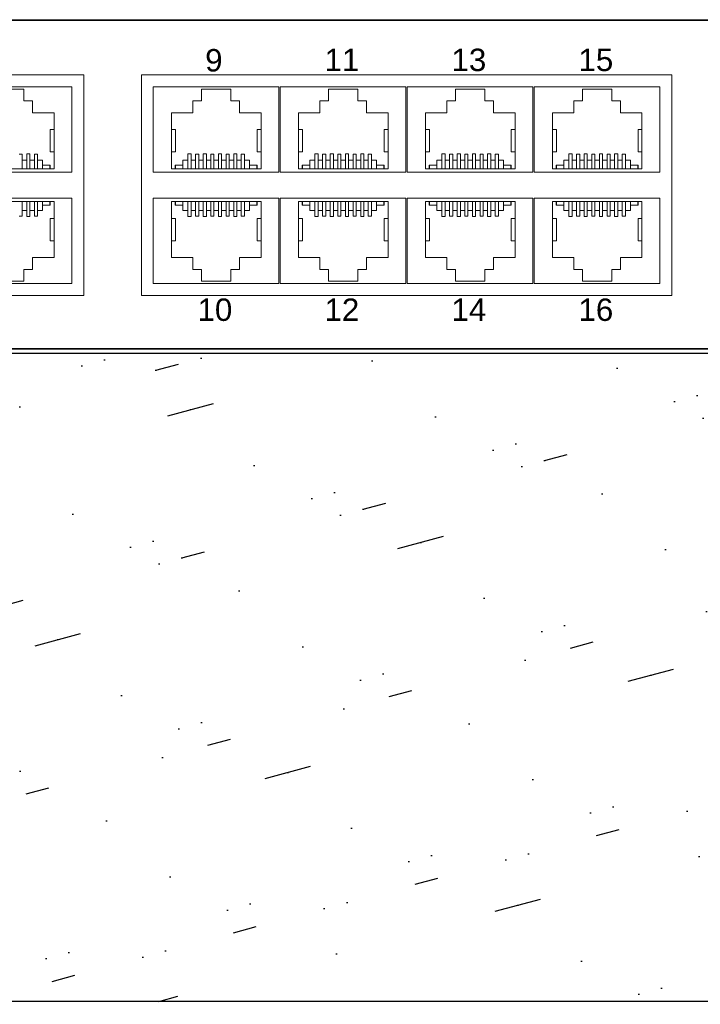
# Model space of a CAD drawing. Header units: millimetres. Extents: x 83969 to 163860, y -22594 to 4849.
# Tile 105 of 108: x 163521 to 163527, y -21366 to -21358. Entities that reach past the tile are written whole.
import ezdxf

# ---------------------------------------------------------------- set-up
doc = ezdxf.new("R2010")
doc.units = ezdxf.units.MM
doc.layers.get('0').update_dxf_attribs({"color": 251, "lineweight": 0})
doc.layers.add('! PT Opisy Legenda 2', color=7, linetype='Continuous')
doc.styles.add('Arial10', font='arial.ttf', dxfattribs={"height": 10})

# ---------------------------------------------------------------- blocks, each defined once
blk = doc.blocks.new('Switch 24xGE')
at = {"color": 144}
for points in [[(-306.449629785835, 0), (0, 0), (0, 27.95462635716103), (-306.449629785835, 27.95462635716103)], [(-185.0995380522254, 23.25212292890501), (-139.9998358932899, 23.25212292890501), (-139.9998358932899, 4.506366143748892), (-185.0995380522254, 4.506366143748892)], [(-135.0995380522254, 23.25212292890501), (-89.99983589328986, 23.25212292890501), (-89.99983589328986, 4.506366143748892), (-135.0995380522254, 4.506366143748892)]]:
    blk.add_lwpolyline(points, close=True, dxfattribs=at)
blk.add_lwpolyline([(-272.4494656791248, 27.87565783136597), (-33.99983589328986, 27.87565783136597), (-33.99983589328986, -0.0789685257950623), (-272.4494656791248, -0.0789685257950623)], close=True)
for points in [[(-140.9998358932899, 22.25212292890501), (-140.9998358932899, 14.98140543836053), (-151.6995380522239, 14.98140543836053), (-151.6995380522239, 22.25212292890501), (-140.9998358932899, 22.25212292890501)], [(-147.5857533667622, 22.05338038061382), (-145.083864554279, 22.05338038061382), (-145.083864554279, 21.05431818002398), (-144.3599677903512, 21.05431818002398), (-144.3599677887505, 20.02562278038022), (-142.5234671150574, 20.02562278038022), (-142.5234671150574, 15.25891076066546), (-150.1461508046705, 15.25891076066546)], [(-145.4966127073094, 16.51988177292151), (-145.2299139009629, 16.51985596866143), (-145.2299139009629, 15.25891076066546), (-145.2299139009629, 16.02090735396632), (-144.8489156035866, 16.02090735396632), (-144.8489156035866, 15.25891076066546), (-144.8489156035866, 16.54001355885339), (-144.5822167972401, 16.54001355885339), (-144.5822167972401, 15.25891076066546), (-144.5822167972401, 16.02090735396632), (-144.2012184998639, 16.02090735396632), (-144.2012184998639, 15.25891076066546), (-144.2012184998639, 16.51988177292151), (-143.9345196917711, 16.51985596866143), (-143.9345196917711, 15.25891076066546), (-143.9345196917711, 16.02090735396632), (-143.5090715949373, 16.02090735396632), (-143.5090715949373, 15.25891076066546), (-143.5090715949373, 15.57640934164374), (-142.8740744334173, 15.57635639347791), (-142.8740744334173, 15.25891076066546), (-142.8740744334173, 15.57635639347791), (-142.8423245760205, 15.57635639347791), (-142.8423245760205, 15.25891076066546)], [(-123.3998358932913, 22.25212292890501), (-123.3998358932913, 14.98140543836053), (-134.0995380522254, 14.98140543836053), (-134.0995380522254, 22.25212292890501), (-123.3998358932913, 22.25212292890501)], [(-132.5461508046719, 15.25891076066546), (-132.5461508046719, 20.02562278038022), (-130.7096501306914, 20.02562278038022), (-130.7096501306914, 21.05431818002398), (-129.9857533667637, 21.05431818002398), (-129.9857533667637, 22.05338038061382), (-127.4838645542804, 22.05338038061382), (-127.4838645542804, 21.05431818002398), (-126.7599677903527, 21.05431818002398), (-126.759967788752, 20.02562278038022), (-124.9234671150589, 20.02562278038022), (-124.9234671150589, 15.25891076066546), (-132.5461508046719, 15.25891076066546), (-132.227293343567, 15.25891076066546), (-132.227293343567, 15.57640934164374), (-132.1955434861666, 15.57640934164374), (-132.1955434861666, 15.25891076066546), (-132.1955434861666, 15.57640934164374), (-131.5605463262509, 15.57640934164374), (-131.5605463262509, 15.25891076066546), (-131.5605463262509, 16.02090735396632), (-131.1350982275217, 16.02090735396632), (-131.1350982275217, 15.25891076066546), (-131.1350982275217, 16.53998001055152), (-130.8683994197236, 16.53998001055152), (-130.8683994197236, 15.25891076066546), (-130.8683994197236, 16.02090735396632), (-130.4874011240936, 16.02090735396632), (-130.4874011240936, 15.25891076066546), (-130.4874011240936, 16.51988009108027), (-130.2207023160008, 16.51988009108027), (-130.2207023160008, 15.25891076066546), (-130.2207023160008, 16.02090735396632), (-129.8397040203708, 16.02090735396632), (-129.8397040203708, 15.25891076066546), (-129.8397040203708, 16.54001355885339), (-129.5730052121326, 16.54001355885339), (-129.5730052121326, 15.25891076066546), (-129.5730052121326, 16.02090735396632), (-129.1920069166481, 16.02090735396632), (-129.1920069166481, 15.25891076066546), (-129.1920069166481, 16.51985596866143), (-128.9253081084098, 16.51985596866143), (-128.9253081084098, 15.25891076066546), (-128.9253081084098, 16.02090735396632), (-128.5443098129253, 16.02090735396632), (-128.5443098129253, 15.25891076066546), (-128.5443098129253, 16.54001355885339), (-128.2776110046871, 16.54001355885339), (-128.2776110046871, 15.25891076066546), (-128.2776110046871, 16.02090735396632), (-127.8966127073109, 16.02090735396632), (-127.8966127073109, 15.25891076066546), (-127.8966127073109, 16.51988177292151), (-127.6299139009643, 16.51985596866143), (-127.6299139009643, 15.25891076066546), (-127.6299139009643, 16.02090735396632), (-127.2489156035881, 16.02090735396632), (-127.2489156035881, 15.25891076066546), (-127.2489156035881, 16.54001355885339), (-126.9822167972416, 16.54001355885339), (-126.9822167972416, 15.25891076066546), (-126.9822167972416, 16.02090735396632), (-126.6012184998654, 16.02090735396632), (-126.6012184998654, 15.25891076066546), (-126.6012184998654, 16.51988177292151), (-126.3345196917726, 16.51985596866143), (-126.3345196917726, 15.25891076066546), (-126.3345196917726, 16.02090735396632), (-125.9090715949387, 16.02090735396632), (-125.9090715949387, 15.25891076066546), (-125.9090715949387, 15.57640934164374), (-125.2740744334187, 15.57635639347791), (-125.2740744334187, 15.25891076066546), (-125.2740744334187, 15.57635639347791), (-125.2423245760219, 15.57635639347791), (-125.2423245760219, 15.25891076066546)], [(-112.599835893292, 22.25212292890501), (-112.599835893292, 14.98140543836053), (-123.2995380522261, 14.98140543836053), (-123.2995380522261, 22.25212292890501), (-112.599835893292, 22.25212292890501)], [(-121.7461508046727, 15.25891076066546), (-121.7461508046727, 20.02562278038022), (-119.9096501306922, 20.02562278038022), (-119.9096501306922, 21.05431818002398), (-119.1857533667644, 21.05431818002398), (-119.1857533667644, 22.05338038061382), (-116.6838645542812, 22.05338038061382), (-116.6838645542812, 21.05431818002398), (-115.9599677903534, 21.05431818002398), (-115.9599677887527, 20.02562278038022), (-114.1234671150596, 20.02562278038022), (-114.1234671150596, 15.25891076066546), (-121.7461508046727, 15.25891076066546), (-121.4272933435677, 15.25891076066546), (-121.4272933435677, 15.57640934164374), (-121.3955434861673, 15.57640934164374), (-121.3955434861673, 15.25891076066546), (-121.3955434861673, 15.57640934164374), (-120.7605463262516, 15.57640934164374), (-120.7605463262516, 15.25891076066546), (-120.7605463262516, 16.02090735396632), (-120.3350982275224, 16.02090735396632), (-120.3350982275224, 15.25891076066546), (-120.3350982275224, 16.53998001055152), (-120.0683994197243, 16.53998001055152), (-120.0683994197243, 15.25891076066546), (-120.0683994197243, 16.02090735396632), (-119.6874011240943, 16.02090735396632), (-119.6874011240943, 15.25891076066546), (-119.6874011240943, 16.51988009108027), (-119.4207023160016, 16.51988009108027), (-119.4207023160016, 15.25891076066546), (-119.4207023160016, 16.02090735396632), (-119.0397040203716, 16.02090735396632), (-119.0397040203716, 15.25891076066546), (-119.0397040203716, 16.54001355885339), (-118.7730052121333, 16.54001355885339), (-118.7730052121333, 15.25891076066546), (-118.7730052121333, 16.02090735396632), (-118.3920069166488, 16.02090735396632), (-118.3920069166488, 15.25891076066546), (-118.3920069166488, 16.51985596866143), (-118.1253081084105, 16.51985596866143), (-118.1253081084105, 15.25891076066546), (-118.1253081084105, 16.02090735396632), (-117.7443098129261, 16.02090735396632), (-117.7443098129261, 15.25891076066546), (-117.7443098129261, 16.54001355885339), (-117.4776110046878, 16.54001355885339), (-117.4776110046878, 15.25891076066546), (-117.4776110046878, 16.02090735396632), (-117.0966127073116, 16.02090735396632), (-117.0966127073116, 15.25891076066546), (-117.0966127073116, 16.51988177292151), (-116.829913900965, 16.51985596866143), (-116.829913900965, 15.25891076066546), (-116.829913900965, 16.02090735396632), (-116.4489156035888, 16.02090735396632), (-116.4489156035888, 15.25891076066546), (-116.4489156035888, 16.54001355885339), (-116.1822167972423, 16.54001355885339), (-116.1822167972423, 15.25891076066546), (-116.1822167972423, 16.02090735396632), (-115.8012184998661, 16.02090735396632), (-115.8012184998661, 15.25891076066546), (-115.8012184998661, 16.51988177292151), (-115.5345196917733, 16.51985596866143), (-115.5345196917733, 15.25891076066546), (-115.5345196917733, 16.02090735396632), (-115.1090715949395, 16.02090735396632), (-115.1090715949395, 15.25891076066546), (-115.1090715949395, 15.57640934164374), (-114.4740744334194, 15.57635639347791), (-114.4740744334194, 15.25891076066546), (-114.4740744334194, 15.57635639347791), (-114.4423245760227, 15.57635639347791), (-114.4423245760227, 15.25891076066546)], [(-101.7998358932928, 22.25212292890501), (-101.7998358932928, 14.98140543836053), (-112.4995380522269, 14.98140543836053), (-112.4995380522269, 22.25212292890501), (-101.7998358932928, 22.25212292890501)], [(-110.9461508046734, 15.25891076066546), (-110.9461508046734, 20.02562278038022), (-109.1096501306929, 20.02562278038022), (-109.1096501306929, 21.05431818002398), (-108.3857533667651, 21.05431818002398), (-108.3857533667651, 22.05338038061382), (-105.8838645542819, 22.05338038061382), (-105.8838645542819, 21.05431818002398), (-105.1599677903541, 21.05431818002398), (-105.1599677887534, 20.02562278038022), (-103.3234671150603, 20.02562278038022), (-103.3234671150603, 15.25891076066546), (-110.9461508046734, 15.25891076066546), (-110.6272933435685, 15.25891076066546), (-110.6272933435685, 15.57640934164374), (-110.595543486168, 15.57640934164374), (-110.595543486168, 15.25891076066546), (-110.595543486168, 15.57640934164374), (-109.9605463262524, 15.57640934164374), (-109.9605463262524, 15.25891076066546), (-109.9605463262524, 16.02090735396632), (-109.5350982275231, 16.02090735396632), (-109.5350982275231, 15.25891076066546), (-109.5350982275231, 16.53998001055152), (-109.268399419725, 16.53998001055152), (-109.268399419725, 15.25891076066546), (-109.268399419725, 16.02090735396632), (-108.887401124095, 16.02090735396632), (-108.887401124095, 15.25891076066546), (-108.887401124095, 16.51988009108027), (-108.6207023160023, 16.51988009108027), (-108.6207023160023, 15.25891076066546), (-108.6207023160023, 16.02090735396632), (-108.2397040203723, 16.02090735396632), (-108.2397040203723, 15.25891076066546), (-108.2397040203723, 16.54001355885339), (-107.973005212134, 16.54001355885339), (-107.973005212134, 15.25891076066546), (-107.973005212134, 16.02090735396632), (-107.5920069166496, 16.02090735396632), (-107.5920069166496, 15.25891076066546), (-107.5920069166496, 16.51985596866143), (-107.3253081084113, 16.51985596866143), (-107.3253081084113, 15.25891076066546), (-107.3253081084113, 16.02090735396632), (-106.9443098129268, 16.02090735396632), (-106.9443098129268, 15.25891076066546), (-106.9443098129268, 16.54001355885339), (-106.6776110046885, 16.54001355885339), (-106.6776110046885, 15.25891076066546), (-106.6776110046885, 16.02090735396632), (-106.2966127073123, 16.02090735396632), (-106.2966127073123, 15.25891076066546), (-106.2966127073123, 16.51988177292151), (-106.0299139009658, 16.51985596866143), (-106.0299139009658, 15.25891076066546), (-106.0299139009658, 16.02090735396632), (-105.6489156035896, 16.02090735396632), (-105.6489156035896, 15.25891076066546), (-105.6489156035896, 16.54001355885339), (-105.382216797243, 16.54001355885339), (-105.382216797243, 15.25891076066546), (-105.382216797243, 16.02090735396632), (-105.0012184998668, 16.02090735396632), (-105.0012184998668, 15.25891076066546), (-105.0012184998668, 16.51988177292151), (-104.734519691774, 16.51985596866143), (-104.734519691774, 15.25891076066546), (-104.734519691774, 16.02090735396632), (-104.3090715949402, 16.02090735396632), (-104.3090715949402, 15.25891076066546), (-104.3090715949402, 15.57640934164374), (-103.6740744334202, 15.57635639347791), (-103.6740744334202, 15.25891076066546), (-103.6740744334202, 15.57635639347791), (-103.6423245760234, 15.57635639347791), (-103.6423245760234, 15.25891076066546)], [(-90.99983589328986, 22.25212292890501), (-90.99983589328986, 14.98140543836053), (-101.6995380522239, 14.98140543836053), (-101.6995380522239, 22.25212292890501), (-90.99983589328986, 22.25212292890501)], [(-100.1461508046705, 15.25891076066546), (-100.1461508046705, 20.02562278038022), (-98.30965013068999, 20.02562278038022), (-98.30965013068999, 21.05431818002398), (-97.58575336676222, 21.05431818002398), (-97.58575336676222, 22.05338038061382), (-95.08386455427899, 22.05338038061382), (-95.08386455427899, 21.05431818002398), (-94.35996779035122, 21.05431818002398), (-94.35996778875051, 20.02562278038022), (-92.52346711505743, 20.02562278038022), (-92.52346711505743, 15.25891076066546), (-100.1461508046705, 15.25891076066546), (-99.82729334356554, 15.25891076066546), (-99.82729334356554, 15.57640934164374), (-99.79554348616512, 15.57640934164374), (-99.79554348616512, 15.25891076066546), (-99.79554348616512, 15.57640934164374), (-99.16054632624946, 15.57640934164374), (-99.16054632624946, 15.25891076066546), (-99.16054632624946, 16.02090735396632), (-98.73509822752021, 16.02090735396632), (-98.73509822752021, 15.25891076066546), (-98.73509822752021, 16.53998001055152), (-98.46839941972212, 16.53998001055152), (-98.46839941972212, 15.25891076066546), (-98.46839941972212, 16.02090735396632), (-98.08740112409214, 16.02090735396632), (-98.08740112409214, 15.25891076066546), (-98.08740112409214, 16.51988009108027), (-97.82070231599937, 16.51988009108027), (-97.82070231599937, 15.25891076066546), (-97.82070231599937, 16.02090735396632), (-97.43970402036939, 16.02090735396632), (-97.43970402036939, 15.25891076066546), (-97.43970402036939, 16.54001355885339), (-97.1730052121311, 16.54001355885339), (-97.1730052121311, 15.25891076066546), (-97.1730052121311, 16.02090735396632), (-96.79200691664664, 16.02090735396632), (-96.79200691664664, 15.25891076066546), (-96.79200691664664, 16.51985596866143), (-96.52530810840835, 16.51985596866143), (-96.52530810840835, 15.25891076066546), (-96.52530810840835, 16.02090735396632), (-96.1443098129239, 16.02090735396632), (-96.1443098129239, 15.25891076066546), (-96.1443098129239, 16.54001355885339), (-95.8776110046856, 16.54001355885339), (-95.8776110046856, 15.25891076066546), (-95.8776110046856, 16.02090735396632), (-95.4966127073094, 16.02090735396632), (-95.4966127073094, 15.25891076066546), (-95.4966127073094, 16.51988177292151), (-95.22991390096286, 16.51985596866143), (-95.22991390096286, 15.25891076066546), (-95.22991390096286, 16.02090735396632), (-94.84891560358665, 16.02090735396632), (-94.84891560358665, 15.25891076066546), (-94.84891560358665, 16.54001355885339), (-94.58221679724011, 16.54001355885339), (-94.58221679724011, 15.25891076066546), (-94.58221679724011, 16.02090735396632), (-94.2012184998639, 16.02090735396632), (-94.2012184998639, 15.25891076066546), (-94.2012184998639, 16.51988177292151), (-93.93451969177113, 16.51985596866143), (-93.93451969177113, 15.25891076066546), (-93.93451969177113, 16.02090735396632), (-93.50907159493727, 16.02090735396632), (-93.50907159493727, 15.25891076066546), (-93.50907159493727, 15.57640934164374), (-92.87407443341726, 15.57635639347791), (-92.87407443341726, 15.25891076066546), (-92.87407443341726, 15.57635639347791), (-92.84232457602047, 15.57635639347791), (-92.84232457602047, 15.25891076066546)], [(-142.5234671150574, 18.61592908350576), (-142.8467614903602, 18.61592908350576), (-142.8467614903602, 16.71305425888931), (-142.5234671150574, 16.71305425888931)], [(-132.5461508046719, 18.61592908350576), (-132.1911065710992, 18.61592908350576), (-132.1911065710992, 16.71305425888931), (-132.5461508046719, 16.71305425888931)], [(-124.9234671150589, 18.61592908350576), (-125.2467614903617, 18.61592908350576), (-125.2467614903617, 16.71305425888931), (-124.9234671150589, 16.71305425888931)], [(-121.7461508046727, 18.61592908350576), (-121.3911065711, 18.61592908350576), (-121.3911065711, 16.71305425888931), (-121.7461508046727, 16.71305425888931)], [(-114.1234671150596, 18.61592908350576), (-114.4467614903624, 18.61592908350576), (-114.4467614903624, 16.71305425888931), (-114.1234671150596, 16.71305425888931)], [(-110.9461508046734, 18.61592908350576), (-110.5911065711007, 18.61592908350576), (-110.5911065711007, 16.71305425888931), (-110.9461508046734, 16.71305425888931)], [(-103.3234671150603, 18.61592908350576), (-103.6467614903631, 18.61592908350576), (-103.6467614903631, 16.71305425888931), (-103.3234671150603, 16.71305425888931)], [(-100.1461508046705, 18.61592908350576), (-99.79110657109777, 18.61592908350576), (-99.79110657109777, 16.71305425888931), (-100.1461508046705, 16.71305425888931)], [(-92.52346711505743, 18.61592908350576), (-92.84676149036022, 18.61592908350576), (-92.84676149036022, 16.71305425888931), (-92.52346711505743, 16.71305425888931)], [(-140.9998358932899, 5.506366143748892), (-140.9998358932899, 12.77708363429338), (-151.6995380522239, 12.77708363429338), (-151.6995380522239, 5.506366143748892), (-140.9998358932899, 5.506366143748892)], [(-123.3998358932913, 5.506366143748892), (-123.3998358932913, 12.77708363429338), (-134.0995380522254, 12.77708363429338), (-134.0995380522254, 5.506366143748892), (-123.3998358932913, 5.506366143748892)], [(-112.599835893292, 5.506366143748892), (-112.599835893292, 12.77708363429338), (-123.2995380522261, 12.77708363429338), (-123.2995380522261, 5.506366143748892), (-112.599835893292, 5.506366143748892)], [(-101.7998358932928, 5.506366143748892), (-101.7998358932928, 12.77708363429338), (-112.4995380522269, 12.77708363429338), (-112.4995380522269, 5.506366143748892), (-101.7998358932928, 5.506366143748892)], [(-90.99983589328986, 5.506366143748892), (-90.99983589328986, 12.77708363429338), (-101.6995380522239, 12.77708363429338), (-101.6995380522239, 5.506366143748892), (-90.99983589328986, 5.506366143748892)], [(-147.5857533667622, 5.705108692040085), (-145.083864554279, 5.705108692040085), (-145.083864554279, 6.704170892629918), (-144.3599677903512, 6.704170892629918), (-144.3599677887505, 7.732866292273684), (-142.5234671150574, 7.732866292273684), (-142.5234671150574, 12.49957831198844), (-150.1461508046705, 12.49957831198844)], [(-145.4966127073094, 11.23860729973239), (-145.2299139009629, 11.23863310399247), (-145.2299139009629, 12.49957831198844), (-145.2299139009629, 11.73758171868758), (-144.8489156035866, 11.73758171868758), (-144.8489156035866, 12.49957831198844), (-144.8489156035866, 11.21847551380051), (-144.5822167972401, 11.21847551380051), (-144.5822167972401, 12.49957831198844), (-144.5822167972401, 11.73758171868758), (-144.2012184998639, 11.73758171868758), (-144.2012184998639, 12.49957831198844), (-144.2012184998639, 11.23860729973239), (-143.9345196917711, 11.23863310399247), (-143.9345196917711, 12.49957831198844), (-143.9345196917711, 11.73758171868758), (-143.5090715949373, 11.73758171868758), (-143.5090715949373, 12.49957831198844), (-143.5090715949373, 12.18207973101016), (-142.8740744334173, 12.18213267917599), (-142.8740744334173, 12.49957831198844), (-142.8740744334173, 12.18213267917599), (-142.8423245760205, 12.18213267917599), (-142.8423245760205, 12.49957831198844)], [(-132.5461508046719, 12.49957831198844), (-132.5461508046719, 7.732866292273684), (-130.7096501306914, 7.732866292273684), (-130.7096501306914, 6.704170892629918), (-129.9857533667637, 6.704170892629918), (-129.9857533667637, 5.705108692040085), (-127.4838645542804, 5.705108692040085), (-127.4838645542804, 6.704170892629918), (-126.7599677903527, 6.704170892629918), (-126.759967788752, 7.732866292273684), (-124.9234671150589, 7.732866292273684), (-124.9234671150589, 12.49957831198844), (-132.5461508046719, 12.49957831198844), (-132.227293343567, 12.49957831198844), (-132.227293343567, 12.18207973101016), (-132.1955434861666, 12.18207973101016), (-132.1955434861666, 12.49957831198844), (-132.1955434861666, 12.18207973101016), (-131.5605463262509, 12.18207973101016), (-131.5605463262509, 12.49957831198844), (-131.5605463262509, 11.73758171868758), (-131.1350982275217, 11.73758171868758), (-131.1350982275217, 12.49957831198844), (-131.1350982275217, 11.21850906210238), (-130.8683994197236, 11.21850906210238), (-130.8683994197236, 12.49957831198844), (-130.8683994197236, 11.73758171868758), (-130.4874011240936, 11.73758171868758), (-130.4874011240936, 12.49957831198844), (-130.4874011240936, 11.23860898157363), (-130.2207023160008, 11.23860898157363), (-130.2207023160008, 12.49957831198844), (-130.2207023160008, 11.73758171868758), (-129.8397040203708, 11.73758171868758), (-129.8397040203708, 12.49957831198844), (-129.8397040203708, 11.21847551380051), (-129.5730052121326, 11.21847551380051), (-129.5730052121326, 12.49957831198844), (-129.5730052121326, 11.73758171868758), (-129.1920069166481, 11.73758171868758), (-129.1920069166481, 12.49957831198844), (-129.1920069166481, 11.23863310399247), (-128.9253081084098, 11.23863310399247), (-128.9253081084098, 12.49957831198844), (-128.9253081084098, 11.73758171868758), (-128.5443098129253, 11.73758171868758), (-128.5443098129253, 12.49957831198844), (-128.5443098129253, 11.21847551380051), (-128.2776110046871, 11.21847551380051), (-128.2776110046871, 12.49957831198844), (-128.2776110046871, 11.73758171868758), (-127.8966127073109, 11.73758171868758), (-127.8966127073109, 12.49957831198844), (-127.8966127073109, 11.23860729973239), (-127.6299139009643, 11.23863310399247), (-127.6299139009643, 12.49957831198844), (-127.6299139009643, 11.73758171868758), (-127.2489156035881, 11.73758171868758), (-127.2489156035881, 12.49957831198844), (-127.2489156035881, 11.21847551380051), (-126.9822167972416, 11.21847551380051), (-126.9822167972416, 12.49957831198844), (-126.9822167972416, 11.73758171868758), (-126.6012184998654, 11.73758171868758), (-126.6012184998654, 12.49957831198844), (-126.6012184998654, 11.23860729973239), (-126.3345196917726, 11.23863310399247), (-126.3345196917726, 12.49957831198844), (-126.3345196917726, 11.73758171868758), (-125.9090715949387, 11.73758171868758), (-125.9090715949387, 12.49957831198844), (-125.9090715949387, 12.18207973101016), (-125.2740744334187, 12.18213267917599), (-125.2740744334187, 12.49957831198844), (-125.2740744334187, 12.18213267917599), (-125.2423245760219, 12.18213267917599), (-125.2423245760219, 12.49957831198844)], [(-121.7461508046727, 12.49957831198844), (-121.7461508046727, 7.732866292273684), (-119.9096501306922, 7.732866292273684), (-119.9096501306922, 6.704170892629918), (-119.1857533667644, 6.704170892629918), (-119.1857533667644, 5.705108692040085), (-116.6838645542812, 5.705108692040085), (-116.6838645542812, 6.704170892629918), (-115.9599677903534, 6.704170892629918), (-115.9599677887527, 7.732866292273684), (-114.1234671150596, 7.732866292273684), (-114.1234671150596, 12.49957831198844), (-121.7461508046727, 12.49957831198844), (-121.4272933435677, 12.49957831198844), (-121.4272933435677, 12.18207973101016), (-121.3955434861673, 12.18207973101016), (-121.3955434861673, 12.49957831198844), (-121.3955434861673, 12.18207973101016), (-120.7605463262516, 12.18207973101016), (-120.7605463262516, 12.49957831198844), (-120.7605463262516, 11.73758171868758), (-120.3350982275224, 11.73758171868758), (-120.3350982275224, 12.49957831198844), (-120.3350982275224, 11.21850906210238), (-120.0683994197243, 11.21850906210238), (-120.0683994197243, 12.49957831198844), (-120.0683994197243, 11.73758171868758), (-119.6874011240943, 11.73758171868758), (-119.6874011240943, 12.49957831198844), (-119.6874011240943, 11.23860898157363), (-119.4207023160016, 11.23860898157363), (-119.4207023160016, 12.49957831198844), (-119.4207023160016, 11.73758171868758), (-119.0397040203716, 11.73758171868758), (-119.0397040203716, 12.49957831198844), (-119.0397040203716, 11.21847551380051), (-118.7730052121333, 11.21847551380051), (-118.7730052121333, 12.49957831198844), (-118.7730052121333, 11.73758171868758), (-118.3920069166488, 11.73758171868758), (-118.3920069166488, 12.49957831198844), (-118.3920069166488, 11.23863310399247), (-118.1253081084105, 11.23863310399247), (-118.1253081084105, 12.49957831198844), (-118.1253081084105, 11.73758171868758), (-117.7443098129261, 11.73758171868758), (-117.7443098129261, 12.49957831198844), (-117.7443098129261, 11.21847551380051), (-117.4776110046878, 11.21847551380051), (-117.4776110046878, 12.49957831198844), (-117.4776110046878, 11.73758171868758), (-117.0966127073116, 11.73758171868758), (-117.0966127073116, 12.49957831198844), (-117.0966127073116, 11.23860729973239), (-116.829913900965, 11.23863310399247), (-116.829913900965, 12.49957831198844), (-116.829913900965, 11.73758171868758), (-116.4489156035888, 11.73758171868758), (-116.4489156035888, 12.49957831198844), (-116.4489156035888, 11.21847551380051), (-116.1822167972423, 11.21847551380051), (-116.1822167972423, 12.49957831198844), (-116.1822167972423, 11.73758171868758), (-115.8012184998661, 11.73758171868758), (-115.8012184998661, 12.49957831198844), (-115.8012184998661, 11.23860729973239), (-115.5345196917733, 11.23863310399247), (-115.5345196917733, 12.49957831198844), (-115.5345196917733, 11.73758171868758), (-115.1090715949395, 11.73758171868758), (-115.1090715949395, 12.49957831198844), (-115.1090715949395, 12.18207973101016), (-114.4740744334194, 12.18213267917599), (-114.4740744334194, 12.49957831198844), (-114.4740744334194, 12.18213267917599), (-114.4423245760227, 12.18213267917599), (-114.4423245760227, 12.49957831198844)], [(-110.9461508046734, 12.49957831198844), (-110.9461508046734, 7.732866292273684), (-109.1096501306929, 7.732866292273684), (-109.1096501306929, 6.704170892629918), (-108.3857533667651, 6.704170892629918), (-108.3857533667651, 5.705108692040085), (-105.8838645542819, 5.705108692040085), (-105.8838645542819, 6.704170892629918), (-105.1599677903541, 6.704170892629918), (-105.1599677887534, 7.732866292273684), (-103.3234671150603, 7.732866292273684), (-103.3234671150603, 12.49957831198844), (-110.9461508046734, 12.49957831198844), (-110.6272933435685, 12.49957831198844), (-110.6272933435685, 12.18207973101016), (-110.595543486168, 12.18207973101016), (-110.595543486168, 12.49957831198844), (-110.595543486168, 12.18207973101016), (-109.9605463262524, 12.18207973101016), (-109.9605463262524, 12.49957831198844), (-109.9605463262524, 11.73758171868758), (-109.5350982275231, 11.73758171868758), (-109.5350982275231, 12.49957831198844), (-109.5350982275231, 11.21850906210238), (-109.268399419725, 11.21850906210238), (-109.268399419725, 12.49957831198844), (-109.268399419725, 11.73758171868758), (-108.887401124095, 11.73758171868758), (-108.887401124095, 12.49957831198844), (-108.887401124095, 11.23860898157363), (-108.6207023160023, 11.23860898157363), (-108.6207023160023, 12.49957831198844), (-108.6207023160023, 11.73758171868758), (-108.2397040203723, 11.73758171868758), (-108.2397040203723, 12.49957831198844), (-108.2397040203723, 11.21847551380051), (-107.973005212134, 11.21847551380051), (-107.973005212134, 12.49957831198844), (-107.973005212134, 11.73758171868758), (-107.5920069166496, 11.73758171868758), (-107.5920069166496, 12.49957831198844), (-107.5920069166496, 11.23863310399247), (-107.3253081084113, 11.23863310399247), (-107.3253081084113, 12.49957831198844), (-107.3253081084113, 11.73758171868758), (-106.9443098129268, 11.73758171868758), (-106.9443098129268, 12.49957831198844), (-106.9443098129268, 11.21847551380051), (-106.6776110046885, 11.21847551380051), (-106.6776110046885, 12.49957831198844), (-106.6776110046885, 11.73758171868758), (-106.2966127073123, 11.73758171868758), (-106.2966127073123, 12.49957831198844), (-106.2966127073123, 11.23860729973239), (-106.0299139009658, 11.23863310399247), (-106.0299139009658, 12.49957831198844), (-106.0299139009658, 11.73758171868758), (-105.6489156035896, 11.73758171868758), (-105.6489156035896, 12.49957831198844), (-105.6489156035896, 11.21847551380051), (-105.382216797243, 11.21847551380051), (-105.382216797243, 12.49957831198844), (-105.382216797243, 11.73758171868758), (-105.0012184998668, 11.73758171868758), (-105.0012184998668, 12.49957831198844), (-105.0012184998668, 11.23860729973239), (-104.734519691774, 11.23863310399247), (-104.734519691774, 12.49957831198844), (-104.734519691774, 11.73758171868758), (-104.3090715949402, 11.73758171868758), (-104.3090715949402, 12.49957831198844), (-104.3090715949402, 12.18207973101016), (-103.6740744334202, 12.18213267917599), (-103.6740744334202, 12.49957831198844), (-103.6740744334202, 12.18213267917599), (-103.6423245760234, 12.18213267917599), (-103.6423245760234, 12.49957831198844)], [(-100.1461508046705, 12.49957831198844), (-100.1461508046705, 7.732866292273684), (-98.30965013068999, 7.732866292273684), (-98.30965013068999, 6.704170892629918), (-97.58575336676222, 6.704170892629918), (-97.58575336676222, 5.705108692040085), (-95.08386455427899, 5.705108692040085), (-95.08386455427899, 6.704170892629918), (-94.35996779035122, 6.704170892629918), (-94.35996778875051, 7.732866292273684), (-92.52346711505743, 7.732866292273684), (-92.52346711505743, 12.49957831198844), (-100.1461508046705, 12.49957831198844), (-99.82729334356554, 12.49957831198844), (-99.82729334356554, 12.18207973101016), (-99.79554348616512, 12.18207973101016), (-99.79554348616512, 12.49957831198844), (-99.79554348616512, 12.18207973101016), (-99.16054632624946, 12.18207973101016), (-99.16054632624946, 12.49957831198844), (-99.16054632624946, 11.73758171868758), (-98.73509822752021, 11.73758171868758), (-98.73509822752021, 12.49957831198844), (-98.73509822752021, 11.21850906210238), (-98.46839941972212, 11.21850906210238), (-98.46839941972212, 12.49957831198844), (-98.46839941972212, 11.73758171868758), (-98.08740112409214, 11.73758171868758), (-98.08740112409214, 12.49957831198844), (-98.08740112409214, 11.23860898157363), (-97.82070231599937, 11.23860898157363), (-97.82070231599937, 12.49957831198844), (-97.82070231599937, 11.73758171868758), (-97.43970402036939, 11.73758171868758), (-97.43970402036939, 12.49957831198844), (-97.43970402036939, 11.21847551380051), (-97.1730052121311, 11.21847551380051), (-97.1730052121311, 12.49957831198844), (-97.1730052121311, 11.73758171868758), (-96.79200691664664, 11.73758171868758), (-96.79200691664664, 12.49957831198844), (-96.79200691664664, 11.23863310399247), (-96.52530810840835, 11.23863310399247), (-96.52530810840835, 12.49957831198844), (-96.52530810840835, 11.73758171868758), (-96.1443098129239, 11.73758171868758), (-96.1443098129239, 12.49957831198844), (-96.1443098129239, 11.21847551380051), (-95.8776110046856, 11.21847551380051), (-95.8776110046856, 12.49957831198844), (-95.8776110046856, 11.73758171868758), (-95.4966127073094, 11.73758171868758), (-95.4966127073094, 12.49957831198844), (-95.4966127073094, 11.23860729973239), (-95.22991390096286, 11.23863310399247), (-95.22991390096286, 12.49957831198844), (-95.22991390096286, 11.73758171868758), (-94.84891560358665, 11.73758171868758), (-94.84891560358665, 12.49957831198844), (-94.84891560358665, 11.21847551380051), (-94.58221679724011, 11.21847551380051), (-94.58221679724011, 12.49957831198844), (-94.58221679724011, 11.73758171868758), (-94.2012184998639, 11.73758171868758), (-94.2012184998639, 12.49957831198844), (-94.2012184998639, 11.23860729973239), (-93.93451969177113, 11.23863310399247), (-93.93451969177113, 12.49957831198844), (-93.93451969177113, 11.73758171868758), (-93.50907159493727, 11.73758171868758), (-93.50907159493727, 12.49957831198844), (-93.50907159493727, 12.18207973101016), (-92.87407443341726, 12.18213267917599), (-92.87407443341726, 12.49957831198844), (-92.87407443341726, 12.18213267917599), (-92.84232457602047, 12.18213267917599), (-92.84232457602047, 12.49957831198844)], [(-142.5234671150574, 9.14255998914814), (-142.8467614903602, 9.14255998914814), (-142.8467614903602, 11.04543481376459), (-142.5234671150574, 11.04543481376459)], [(-132.5461508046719, 9.14255998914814), (-132.1911065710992, 9.14255998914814), (-132.1911065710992, 11.04543481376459), (-132.5461508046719, 11.04543481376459)], [(-124.9234671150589, 9.14255998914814), (-125.2467614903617, 9.14255998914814), (-125.2467614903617, 11.04543481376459), (-124.9234671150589, 11.04543481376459)], [(-121.7461508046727, 9.14255998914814), (-121.3911065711, 9.14255998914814), (-121.3911065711, 11.04543481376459), (-121.7461508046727, 11.04543481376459)], [(-114.1234671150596, 9.14255998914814), (-114.4467614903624, 9.14255998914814), (-114.4467614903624, 11.04543481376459), (-114.1234671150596, 11.04543481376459)], [(-110.9461508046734, 9.14255998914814), (-110.5911065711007, 9.14255998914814), (-110.5911065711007, 11.04543481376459), (-110.9461508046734, 11.04543481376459)], [(-103.3234671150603, 9.14255998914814), (-103.6467614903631, 9.14255998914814), (-103.6467614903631, 11.04543481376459), (-103.3234671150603, 11.04543481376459)], [(-100.1461508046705, 9.14255998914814), (-99.79110657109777, 9.14255998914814), (-99.79110657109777, 11.04543481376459), (-100.1461508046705, 11.04543481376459)], [(-92.52346711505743, 9.14255998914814), (-92.84676149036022, 9.14255998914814), (-92.84676149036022, 11.04543481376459), (-92.52346711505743, 11.04543481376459)]]:
    blk.add_lwpolyline(points, dxfattribs=at)
at = {"color": 144, "style": 'Arial10'}
for s, p in [('9', (-129.6738089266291, 23.55282538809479)), ('11', (-119.5260605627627, 23.58464254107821)), ('13', (-108.7260605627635, 23.58464254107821)), ('15', (-97.92606056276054, 23.58464254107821)), ('10', (-130.326060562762, 2.337460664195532)), ('12', (-119.5260605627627, 2.337460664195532)), ('14', (-108.7260605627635, 2.337460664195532)), ('16', (-97.92606056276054, 2.337460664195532))]:
    blk.add_text(s, height=1.904991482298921, dxfattribs=at).set_placement(p)
blk = doc.blocks.new('Panel zaślepiający 2U')
h = blk.add_hatch()
h.set_pattern_fill('GROUT', color=256, scale=0.25, angle=15, style=0)
h.set_pattern_definition([(15, (-221.187624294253, -203.5279369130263), (-0.3507189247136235, 2.535626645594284), [0.3175, -2.2225]), (15, (-221.1274679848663, -202.5257175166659), (-0.6574003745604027, 2.453451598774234), [0, -2.54]), (15, (-221.8009871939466, -203.6922870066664), (0.2626439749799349, 2.699976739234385), [0, -2.54]), (15, (-222.2940374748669, -201.8521983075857), (1.796051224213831, 3.110851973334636), [0.635, -4.445]), (15, (-220.0430735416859, -202.8925552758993), (-0.6574003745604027, 2.453451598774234), [0, -2.54]), (15, (-220.5742613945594, -203.3635868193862), (-0.04403747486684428, 2.617801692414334), [0, -2.54]), (15, (-220.3497549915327, -202.9747303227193), (-0.6574003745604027, 2.453451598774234), [0, -2.54]), (15, (-221.9873560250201, -201.7700232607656), (-0.6574003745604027, 2.453451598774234), [0, -2.54])])
h.paths.add_polyline_path([(46.67249973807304, 6.476403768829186e-08), (48.89499973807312, 6.476403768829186e-08), (48.89499973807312, 4.445000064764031), (48.89500005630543, 8.889999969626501), (46.67250005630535, 8.889999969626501), (46.67250005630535, 8.578849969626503, -0.9999999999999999), (46.36135005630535, 8.578849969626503), (46.36135005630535, 8.802988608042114), (2.533650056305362, 8.802988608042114), (2.533650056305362, 8.578849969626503, -0.9999999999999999), (2.222500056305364, 8.578849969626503), (2.222500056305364, 8.889999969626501), (5.630533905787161e-08, 8.889999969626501), (5.630533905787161e-08, 4.444999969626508), (-2.619269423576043e-07, 6.476403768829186e-08), (2.222499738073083, 6.476403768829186e-08), (2.222499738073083, 0.3111500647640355, -0.9999999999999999), (2.53364973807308, 0.3111500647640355), (2.53364973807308, 0.03924461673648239), (46.36134973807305, 0.03924461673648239), (46.36134973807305, 0.3111500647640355, -0.9999999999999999), (46.67249973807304, 0.3111500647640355)])
for p, q in [((46.36135005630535, 8.802988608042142), (2.533650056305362, 8.802988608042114)), ((46.36134973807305, 0.03924461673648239), (2.53364973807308, 0.03924461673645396))]:
    blk.add_line(p, q)

msp = doc.modelspace()

# ---------------------------------------------------------------- block references
at = {"layer": '! PT Opisy Legenda 2', "xscale": 0.6288110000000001, "yscale": 0.6288110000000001, "zscale": 0.6288110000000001}
msp.add_blockref('Panel zaślepiający 2U', (163504.9851491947, -21366.34862694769), dxfattribs=at)
at = {"xscale": 0.1, "yscale": 0.1, "zscale": 0.1}
msp.add_blockref('Switch 24xGE', (163535.8130906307, -21360.77008082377), dxfattribs=at)

doc.saveas('drawing.dxf')
